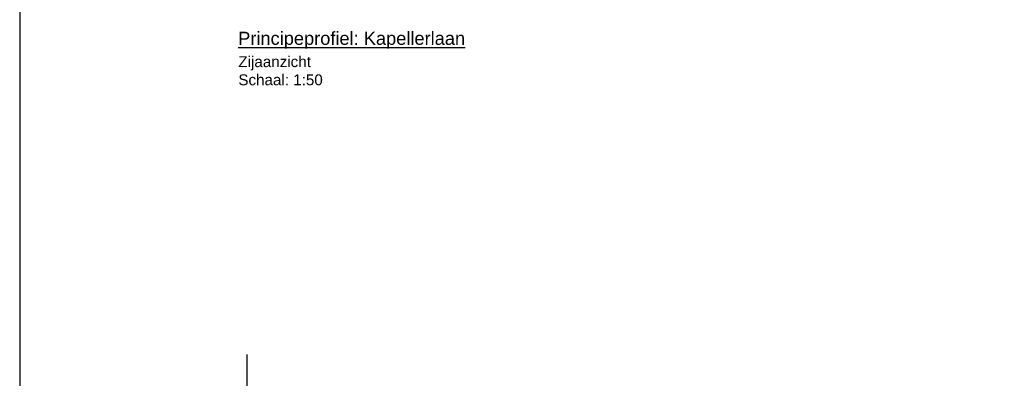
# Model space of a CAD drawing. Header units: metres. Extents: x 8 to 122, y -18 to 26.
# Tile 4 of 54: x 7.55 to 18.87, y 3.1 to 7.23. Entities that reach past the tile are written whole.
import ezdxf

# ---------------------------------------------------------------- set-up
doc = ezdxf.new("R2010")
doc.units = ezdxf.units.M
doc.linetypes.add('ACAD_ISO04W100', pattern=[30, 24, -3, 0, -3])
doc.layers.add('N-WE-AL-DETAIL-G', color=7, linetype='Continuous')
doc.layers.add('X-XX-AL-AANKLEDING-T25', color=7, linetype='Continuous', lineweight=25)
doc.layers.add('X-XX-AL-AANKLEDING-T30', color=7, linetype='Continuous', lineweight=30)
doc.styles.add('NLCS_ISO', font='arial.ttf')

msp = doc.modelspace()

# ---------------------------------------------------------------- linework, layer by layer
at = {"layer": 'Defpoints', "color": 6}
msp.add_lwpolyline([(7.547, 23.664), (7.547, -16.811), (56.169, -16.811), (56.169, -12.087), (64.858, -12.087), (64.858, 23.664)], close=True, dxfattribs=at)
at = {"layer": 'N-WE-AL-DETAIL-G', "linetype": 'ACAD_ISO04W100', "ltscale": 0.015}
msp.add_lwpolyline([(10.162, -4.902), (10.162, 3.398)], dxfattribs=at)

# ---------------------------------------------------------------- texts
at = {"layer": 'X-XX-AL-AANKLEDING-T25', "insert": (10.061, 6.805), "char_height": 0.125, "width": 0.97569, "attachment_point": 1, "style": 'NLCS_ISO'}
msp.add_mtext('Zijaanzicht\\PSchaal: 1:50', dxfattribs=at)
msp.add_mtext('Zijaanzicht\\PSchaal: 1:50', dxfattribs=at)
at = {"layer": 'X-XX-AL-AANKLEDING-T30', "style": 'NLCS_ISO'}
msp.add_text('%%UPrincipeprofiel: Kapellerlaan', height=0.15, dxfattribs=at).set_placement((10.059, 6.936))

doc.saveas('drawing.dxf')
